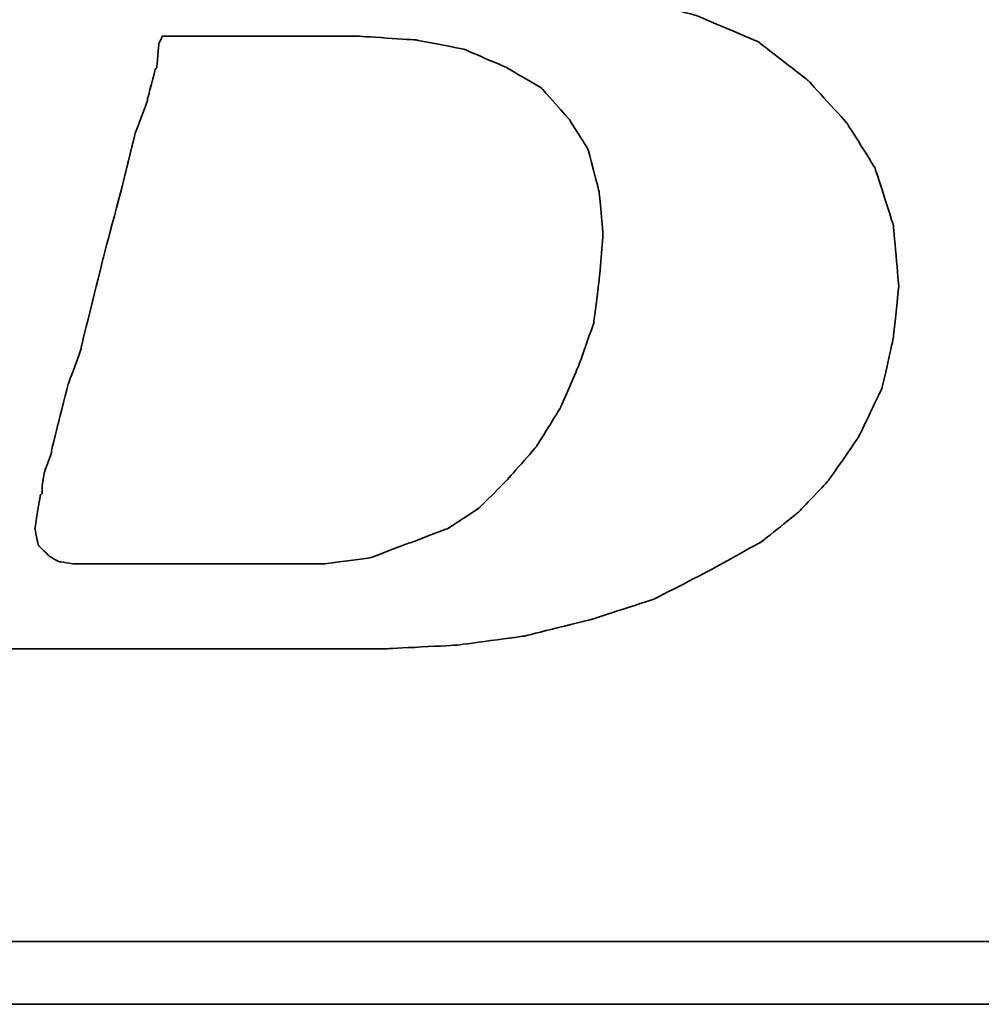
# Model space of a CAD drawing. Header units: millimetres. Extents: x 920 to 1158, y 73 to 164.
# Tile 28 of 50: x 1089.89 to 1091.47, y 95.73 to 97.34. Entities that reach past the tile are written whole.
import ezdxf

# ---------------------------------------------------------------- set-up
doc = ezdxf.new("R2010")
doc.units = ezdxf.units.MM
doc.header["$LTSCALE"] = 0.15
doc.layers.add('DIM', color=4, linetype='CONTINUOUS')
doc.layers.add('layer 1', color=7, linetype='CONTINUOUS')

# ---------------------------------------------------------------- blocks, each defined once
blk = doc.blocks.new('TBI MOTION logo(完整正式版)')
at = {"layer": 'layer 1', "color": 22, "lineweight": 35}
for points, knots in [([(-64.65375, -6.86375), (-64.65375, -6.86375), (-64.84375, -7.29625), (-64.84375, -7.29625), (-64.84375, -7.29625), (-64.84375, -7.29625), (-64.86875, -7.34375), (-64.86875, -7.34375), (-64.86875, -7.34375), (-64.86875, -7.34375), (-64.86875, -7.36875), (-64.86875, -7.36875), (-64.86875, -7.36875), (-64.86875, -7.36875), (-65.15375, -7.65375), (-65.15375, -7.65375), (-65.15375, -7.65375), (-65.15375, -7.65375), (-65.17875, -7.65375), (-65.17875, -7.65375), (-65.17875, -7.65375), (-65.17875, -7.65375), (-65.20375, -7.67875), (-65.20375, -7.67875), (-65.20375, -7.67875), (-65.20375, -7.67875), (-65.58875, -7.87125), (-65.58875, -7.87125), (-65.58875, -7.87125), (-65.58875, -7.87125), (-65.63375, -7.87125), (-65.63375, -7.87125), (-65.63375, -7.87125), (-65.63375, -7.87125), (-65.65875, -7.89375), (-65.65875, -7.89375), (-65.65875, -7.89375), (-65.65875, -7.89375), (-66.09375, -7.94375), (-66.09375, -7.94375), (-66.09375, -7.94375), (-66.09375, -7.94375), (-66.11375, -7.94375), (-66.11375, -7.94375), (-66.11375, -7.94375), (-66.11375, -7.94375), (-66.16375, -7.94375), (-66.16375, -7.94375), (-66.16375, -7.94375), (-66.16375, -7.94375), (-66.30875, -7.94375), (-66.30875, -7.94375), (-66.30875, -7.94375), (-66.30875, -7.94375), (-66.69375, -7.94375), (-66.69375, -7.94375), (-66.69375, -7.94375), (-66.69375, -7.94375), (-67.07375, -7.94375), (-67.07375, -7.94375), (-67.07375, -7.94375), (-67.07375, -7.94375), (-67.12375, -7.94375), (-67.12375, -7.94375), (-67.12375, -7.94375), (-67.12375, -7.94375), (-67.12375, -7.96625), (-67.12375, -7.96625), (-67.12375, -7.96625), (-67.12375, -7.96625), (-67.14875, -7.99125), (-67.14875, -7.99125), (-67.14875, -7.99125), (-67.14875, -7.99125), (-67.24375, -8.34875), (-67.24375, -8.34875), (-67.24375, -8.34875), (-67.24375, -8.34875), (-67.31375, -8.68625), (-67.31375, -8.68625), (-67.31375, -8.68625), (-67.31375, -8.68625), (-67.26875, -8.68625), (-67.26875, -8.68625), (-67.26875, -8.68625), (-67.26875, -8.68625), (-67.07375, -8.68625), (-67.07375, -8.68625), (-67.07375, -8.68625), (-67.07375, -8.68625), (-66.54875, -8.68625), (-66.54875, -8.68625), (-66.54875, -8.68625), (-66.54875, -8.68625), (-65.82625, -8.68625), (-65.82625, -8.68625), (-65.82625, -8.68625), (-65.82625, -8.68625), (-65.01375, -8.68625), (-65.01375, -8.68625), (-65.01375, -8.68625), (-65.01375, -8.68625), (-64.05375, -8.68625), (-64.05375, -8.68625), (-64.05375, -8.68625), (-64.05375, -8.68625), (-62.08375, -8.68625), (-62.08375, -8.68625), (-62.08375, -8.68625), (-62.08375, -8.68625), (-60.06875, -8.68625), (-60.06875, -8.68625), (-60.06875, -8.68625), (-60.06875, -8.68625), (-59.10875, -8.68625), (-59.10875, -8.68625), (-59.10875, -8.68625), (-59.10875, -8.68625), (-58.29375, -8.68625), (-58.29375, -8.68625), (-58.29375, -8.68625), (-58.29375, -8.68625), (-57.57375, -8.68625), (-57.57375, -8.68625), (-57.57375, -8.68625), (-57.57375, -8.68625), (-57.04875, -8.68625), (-57.04875, -8.68625), (-57.04875, -8.68625), (-57.04875, -8.68625), (-56.85375, -8.68625), (-56.85375, -8.68625), (-56.85375, -8.68625), (-56.85375, -8.68625), (-56.70875, -8.68625), (-56.70875, -8.68625), (-56.70875, -8.68625), (-56.70875, -8.68625), (-56.61375, -8.68625), (-56.61375, -8.68625), (-56.61375, -8.68625), (-56.61375, -8.68625), (-56.56875, -8.68625), (-56.56875, -8.68625), (-56.56875, -8.68625), (-56.56875, -8.68625), (-55.65375, -8.63875), (-55.65375, -8.63875), (-55.65375, -8.63875), (-55.65375, -8.63875), (-54.76875, -8.51875), (-54.76875, -8.51875), (-54.76875, -8.51875), (-54.76875, -8.51875), (-53.90375, -8.30375), (-53.90375, -8.30375), (-53.90375, -8.30375), (-53.90375, -8.30375), (-53.08875, -8.03875), (-53.08875, -8.03875), (-53.08875, -8.03875), (-53.08875, -8.03875), (-52.34375, -7.65375), (-52.34375, -7.65375), (-52.34375, -7.65375), (-52.34375, -7.65375), (-51.69875, -7.29625), (-51.69875, -7.29625), (-51.69875, -7.29625), (-51.69875, -7.29625), (-51.21875, -6.91125), (-51.21875, -6.91125), (-51.21875, -6.91125), (-51.21875, -6.91125), (-50.83375, -6.50375), (-50.83375, -6.50375), (-50.83375, -6.50375), (-50.83375, -6.50375), (-50.44875, -5.94875), (-50.44875, -5.94875), (-50.44875, -5.94875), (-50.44875, -5.94875), (-50.13875, -5.30375), (-50.13875, -5.30375), (-50.13875, -5.30375), (-50.13875, -5.30375), (-49.99375, -4.65375), (-49.99375, -4.65375), (-49.99375, -4.65375), (-49.99375, -4.65375), (-49.92375, -3.98375), (-49.92375, -3.98375), (-49.92375, -3.98375), (-49.92375, -3.98375), (-49.99375, -3.19374), (-49.99375, -3.19374), (-49.99375, -3.19374), (-49.99375, -3.19374), (-50.23374, -2.44874), (-50.23374, -2.44874), (-50.23374, -2.44874), (-50.23374, -2.44874), (-50.59375, -1.87374), (-50.59375, -1.87374), (-50.59375, -1.87374), (-50.59375, -1.87374), (-51.09875, -1.31874), (-51.09875, -1.31874), (-51.09875, -1.31874), (-51.09875, -1.31874), (-51.74375, -0.81875), (-51.74375, -0.81875), (-51.74375, -0.81875), (-51.74375, -0.81875), (-52.53875, -0.48125), (-52.53875, -0.48125), (-52.53875, -0.48125), (-52.53875, -0.48125), (-53.47375, -0.21875), (-53.47375, -0.21875), (-53.47375, -0.21875), (-53.47375, -0.21875), (-54.52875, -0.04874), (-54.52875, -0.04874), (-54.52875, -0.04874), (-54.52875, -0.04874), (-55.65375, 0.12125), (-55.65375, 0.12125), (-55.65375, 0.12125), (-55.65375, 0.12125), (-54.50375, 0.28624), (-54.50375, 0.28624), (-54.50375, 0.28624), (-54.50375, 0.28624), (-53.83375, 0.38124), (-53.83375, 0.38124), (-53.83375, 0.38124), (-53.83375, 0.38124), (-53.18375, 0.50125), (-53.18375, 0.50125), (-53.18375, 0.50125), (-53.18375, 0.50125), (-52.55875, 0.66874), (-52.55875, 0.66874), (-52.55875, 0.66874), (-52.55875, 0.66874), (-52.03375, 0.86124), (-52.03375, 0.86124), (-52.03375, 0.86124), (-52.03375, 0.86124), (-51.50374, 1.03124), (-51.50374, 1.03124), (-51.50374, 1.03124), (-51.50374, 1.03124), (-51.09875, 1.27125), (-51.09875, 1.27125), (-51.09875, 1.27125), (-51.09875, 1.27125), (-50.71375, 1.48624), (-50.71375, 1.48624), (-50.71375, 1.48624), (-50.71375, 1.48624), (-50.37625, 1.77625), (-50.37625, 1.77625), (-50.37625, 1.77625), (-50.37625, 1.77625), (-49.82375, 2.37625), (-49.82375, 2.37625), (-49.82375, 2.37625), (-49.82375, 2.37625), (-49.41875, 2.99625), (-49.41875, 2.99625), (-49.41875, 2.99625), (-49.41875, 2.99625), (-49.22375, 3.76625), (-49.22375, 3.76625), (-49.22375, 3.76625), (-49.22375, 3.76625), (-49.15375, 4.50874), (-49.15375, 4.50874), (-49.15375, 4.50874), (-49.15375, 4.50874), (-49.20375, 5.25125), (-49.20375, 5.25125), (-49.20375, 5.25125), (-49.20375, 5.25125), (-49.41875, 5.92625), (-49.41875, 5.92625), (-49.41875, 5.92625), (-49.41875, 5.92625), (-49.77875, 6.47625), (-49.77875, 6.47625), (-49.77875, 6.47625), (-49.77875, 6.47625), (-50.33125, 7.02624), (-50.33125, 7.02624), (-50.33125, 7.02624), (-50.33125, 7.02624), (-51.00125, 7.43625), (-51.00125, 7.43625), (-51.00125, 7.43625), (-51.00125, 7.43625), (-51.79375, 7.72625), (-51.79375, 7.72625), (-51.79375, 7.72625), (-51.79375, 7.72625), (-52.72875, 7.89124), (-52.72875, 7.89124), (-52.72875, 7.89124), (-52.72875, 7.89124), (-53.83375, 7.98625), (-53.83375, 7.98625), (-53.83375, 7.98625), (-53.83375, 7.98625), (-53.92875, 7.98625), (-53.92875, 7.98625), (-53.92875, 7.98625), (-53.92875, 7.98625), (-54.26375, 7.98625), (-54.26375, 7.98625), (-54.26375, 7.98625), (-54.26375, 7.98625), (-54.74375, 7.98625), (-54.74375, 7.98625), (-54.74375, 7.98625), (-54.74375, 7.98625), (-55.36875, 7.98625), (-55.36875, 7.98625), (-55.36875, 7.98625), (-55.36875, 7.98625), (-56.13375, 7.98625), (-56.13375, 7.98625), (-56.13375, 7.98625), (-56.13375, 7.98625), (-56.94875, 7.98625), (-56.94875, 7.98625), (-56.94875, 7.98625), (-56.94875, 7.98625), (-58.77625, 7.98625), (-58.77625, 7.98625), (-58.77625, 7.98625), (-58.77625, 7.98625), (-60.59875, 7.98625), (-60.59875, 7.98625), (-60.59875, 7.98625), (-60.59875, 7.98625), (-61.41375, 7.98625), (-61.41375, 7.98625), (-61.41375, 7.98625), (-61.41375, 7.98625), (-62.17875, 7.98625), (-62.17875, 7.98625), (-62.17875, 7.98625), (-62.17875, 7.98625), (-62.80375, 7.98625), (-62.80375, 7.98625), (-62.80375, 7.98625), (-62.80375, 7.98625), (-63.30625, 7.98625), (-63.30625, 7.98625), (-63.30625, 7.98625), (-63.30625, 7.98625), (-63.57375, 7.98625), (-63.57375, 7.98625), (-63.57375, 7.98625), (-63.57375, 7.98625), (-63.57375, 7.96375), (-63.57375, 7.96375), (-63.57375, 7.96375), (-63.57375, 7.96375), (-63.59875, 7.94125), (-63.59875, 7.94125), (-63.59875, 7.94125), (-63.59875, 7.94125), (-63.69375, 7.55625), (-63.69375, 7.55625), (-63.69375, 7.55625), (-63.69375, 7.55625), (-63.76375, 7.24624), (-63.76375, 7.24624), (-63.76375, 7.24624), (-63.76375, 7.24624), (-63.23875, 7.24624), (-63.23875, 7.24624), (-63.23875, 7.24624), (-63.23875, 7.24624), (-62.75875, 7.24624), (-62.75875, 7.24624), (-62.75875, 7.24624), (-62.75875, 7.24624), (-62.61125, 7.24624), (-62.61125, 7.24624), (-62.61125, 7.24624), (-62.61125, 7.24624), (-62.56625, 7.24624), (-62.56625, 7.24624), (-62.56625, 7.24624), (-62.56625, 7.24624), (-62.22875, 7.24624), (-62.22875, 7.24624), (-62.22875, 7.24624), (-62.22875, 7.24624), (-62.20375, 7.24624), (-62.20375, 7.24624), (-62.20375, 7.24624), (-62.20375, 7.24624), (-62.17875, 7.21875), (-62.17875, 7.21875), (-62.17875, 7.21875), (-62.17875, 7.21875), (-61.96375, 7.17125), (-61.96375, 7.17125), (-61.96375, 7.17125), (-61.96375, 7.17125), (-61.72375, 7.12624), (-61.72375, 7.12624), (-61.72375, 7.12624), (-61.72375, 7.12624), (-61.70375, 7.12624), (-61.70375, 7.12624), (-61.70375, 7.12624), (-61.70375, 7.12624), (-61.55875, 7.07624), (-61.55875, 7.07624), (-61.55875, 7.07624), (-61.55875, 7.07624), (-61.50875, 7.07624), (-61.50875, 7.07624), (-61.50875, 7.07624), (-61.50875, 7.07624), (-61.48375, 7.02624), (-61.48375, 7.02624), (-61.48375, 7.02624), (-61.48375, 7.02624), (-61.31875, 6.83375), (-61.31875, 6.83375), (-61.31875, 6.83375), (-61.31875, 6.83375), (-61.29375, 6.81125), (-61.29375, 6.81125), (-61.29375, 6.81125), (-61.29375, 6.81125), (-61.29375, 6.78625), (-61.29375, 6.78625), (-61.29375, 6.78625), (-61.29375, 6.78625), (-61.19875, 6.50124), (-61.19875, 6.50124), (-61.19875, 6.50124), (-61.19875, 6.50124), (-61.17375, 6.45124), (-61.17375, 6.45124), (-61.17375, 6.45124), (-61.17375, 6.45124), (-61.19875, 6.40625), (-61.19875, 6.40625), (-61.19875, 6.40625), (-61.19875, 6.40625), (-61.26875, 5.99624), (-61.26875, 5.99624), (-61.26875, 5.99624), (-61.26875, 5.99624), (-61.26875, 5.85125), (-61.26875, 5.85125), (-61.26875, 5.85125), (-61.26875, 5.85125), (-61.26875, 5.82625), (-61.26875, 5.82625), (-61.26875, 5.82625), (-61.26875, 5.82625), (-61.29375, 5.80625), (-61.29375, 5.80625), (-61.29375, 5.80625), (-61.29375, 5.80625), (-61.34125, 5.66125), (-61.34125, 5.66125), (-61.34125, 5.66125), (-61.34125, 5.66125), (-61.41375, 5.44625), (-61.41375, 5.44625), (-61.41375, 5.44625), (-61.41375, 5.44625), (-61.48375, 5.15625), (-61.48375, 5.15625), (-61.48375, 5.15625), (-61.48375, 5.15625), (-61.58375, 4.82124), (-61.58375, 4.82124), (-61.58375, 4.82124), (-61.58375, 4.82124), (-61.79875, 4.00375), (-61.79875, 4.00375), (-61.79875, 4.00375), (-61.79875, 4.00375), (-62.05875, 2.99625), (-62.05875, 2.99625), (-62.05875, 2.99625), (-62.05875, 2.99625), (-62.34875, 1.91625), (-62.34875, 1.91625), (-62.34875, 1.91625), (-62.34875, 1.91625), (-62.97375, -0.41124), (-62.97375, -0.41124), (-62.97375, -0.41124), (-62.97375, -0.41124), (-63.59875, -2.75875), (-63.59875, -2.75875), (-63.59875, -2.75875), (-63.59875, -2.75875), (-63.88375, -3.86374), (-63.88375, -3.86374), (-63.88375, -3.86374), (-63.88375, -3.86374), (-64.14875, -4.82374), (-64.14875, -4.82374), (-64.14875, -4.82374), (-64.14875, -4.82374), (-64.36375, -5.64125), (-64.36375, -5.64125), (-64.36375, -5.64125), (-64.36375, -5.64125), (-64.43625, -5.97625), (-64.43625, -5.97625), (-64.43625, -5.97625), (-64.43625, -5.97625), (-64.50875, -6.28625), (-64.50875, -6.28625), (-64.50875, -6.28625), (-64.50875, -6.28625), (-64.50875, -6.30875), (-64.50875, -6.30875), (-64.50875, -6.30875), (-64.50875, -6.30875), (-64.57875, -6.50375), (-64.57875, -6.50375), (-64.57875, -6.50375), (-64.57875, -6.50375), (-64.62875, -6.69625), (-64.62875, -6.69625), (-64.62875, -6.69625), (-64.62875, -6.69625), (-64.62875, -6.76875), (-64.62875, -6.76875), (-64.62875, -6.76875), (-64.62875, -6.76875), (-64.62875, -6.81375), (-64.62875, -6.81375), (-64.62875, -6.81375), (-64.62875, -6.81375), (-64.62875, -6.83875), (-64.62875, -6.83875), (-64.62875, -6.83875), (-64.62875, -6.83875), (-64.65375, -6.86375), (-64.65375, -6.86375)], [0, 0, 0, 0, 0.00719424, 0.00719424, 0.00719424, 0.00719425, 0.01438849, 0.01438849, 0.01438849, 0.0143885, 0.02158273, 0.02158273, 0.02158273, 0.02158274, 0.02877698, 0.02877698, 0.02877698, 0.02877699, 0.03597122, 0.03597122, 0.03597122, 0.03597123, 0.04316547, 0.04316547, 0.04316547, 0.04316548, 0.05035971, 0.05035971, 0.05035971, 0.05035972, 0.05755396, 0.05755396, 0.05755396, 0.05755397, 0.0647482, 0.0647482, 0.0647482, 0.06474821, 0.07194245, 0.07194245, 0.07194245, 0.07194246, 0.07913669, 0.07913669, 0.07913669, 0.0791367, 0.08633094, 0.08633094, 0.08633094, 0.08633095, 0.09352518, 0.09352518, 0.09352518, 0.09352519, 0.10071942, 0.10071942, 0.10071942, 0.10071943, 0.10791367, 0.10791367, 0.10791367, 0.10791368, 0.11510791, 0.11510791, 0.11510791, 0.11510792, 0.12230216, 0.12230216, 0.12230216, 0.12230217, 0.1294964, 0.1294964, 0.1294964, 0.12949641, 0.13669065, 0.13669065, 0.13669065, 0.13669066, 0.14388489, 0.14388489, 0.14388489, 0.1438849, 0.15107914, 0.15107914, 0.15107914, 0.15107915, 0.15827338, 0.15827338, 0.15827338, 0.15827339, 0.16546763, 0.16546763, 0.16546763, 0.16546764, 0.17266187, 0.17266187, 0.17266187, 0.17266188, 0.17985612, 0.17985612, 0.17985612, 0.17985613, 0.18705036, 0.18705036, 0.18705036, 0.18705037, 0.1942446, 0.1942446, 0.1942446, 0.19424461, 0.20143885, 0.20143885, 0.20143885, 0.20143886, 0.20863309, 0.20863309, 0.20863309, 0.2086331, 0.21582734, 0.21582734, 0.21582734, 0.21582735, 0.22302158, 0.22302158, 0.22302158, 0.22302159, 0.23021583, 0.23021583, 0.23021583, 0.23021584, 0.23741007, 0.23741007, 0.23741007, 0.23741008, 0.24460432, 0.24460432, 0.24460432, 0.24460433, 0.25179856, 0.25179856, 0.25179856, 0.25179857, 0.25899281, 0.25899281, 0.25899281, 0.25899282, 0.26618705, 0.26618705, 0.26618705, 0.26618706, 0.27338129, 0.27338129, 0.27338129, 0.2733813, 0.28057554, 0.28057554, 0.28057554, 0.28057555, 0.28776978, 0.28776978, 0.28776978, 0.28776979, 0.29496403, 0.29496403, 0.29496403, 0.29496404, 0.30215827, 0.30215827, 0.30215827, 0.30215828, 0.30935252, 0.30935252, 0.30935252, 0.30935253, 0.31654676, 0.31654676, 0.31654676, 0.31654677, 0.32374101, 0.32374101, 0.32374101, 0.32374102, 0.33093525, 0.33093525, 0.33093525, 0.33093526, 0.3381295, 0.3381295, 0.3381295, 0.33812951, 0.34532374, 0.34532374, 0.34532374, 0.34532375, 0.35251799, 0.35251799, 0.35251799, 0.352518, 0.35971223, 0.35971223, 0.35971223, 0.35971224, 0.36690647, 0.36690647, 0.36690647, 0.36690648, 0.37410072, 0.37410072, 0.37410072, 0.37410073, 0.38129496, 0.38129496, 0.38129496, 0.38129497, 0.38848921, 0.38848921, 0.38848921, 0.38848922, 0.39568345, 0.39568345, 0.39568345, 0.39568346, 0.4028777, 0.4028777, 0.4028777, 0.40287771, 0.41007194, 0.41007194, 0.41007194, 0.41007195, 0.41726619, 0.41726619, 0.41726619, 0.4172662, 0.42446043, 0.42446043, 0.42446043, 0.42446044, 0.43165468, 0.43165468, 0.43165468, 0.43165469, 0.43884892, 0.43884892, 0.43884892, 0.43884893, 0.44604317, 0.44604317, 0.44604317, 0.44604318, 0.45323741, 0.45323741, 0.45323741, 0.45323742, 0.46043165, 0.46043165, 0.46043165, 0.46043166, 0.4676259, 0.4676259, 0.4676259, 0.46762591, 0.47482014, 0.47482014, 0.47482014, 0.47482015, 0.48201439, 0.48201439, 0.48201439, 0.4820144, 0.48920863, 0.48920863, 0.48920863, 0.48920864, 0.49640288, 0.49640288, 0.49640288, 0.49640289, 0.50359712, 0.50359712, 0.50359712, 0.50359713, 0.51079137, 0.51079137, 0.51079137, 0.51079138, 0.51798561, 0.51798561, 0.51798561, 0.51798562, 0.52517986, 0.52517986, 0.52517986, 0.52517987, 0.5323741, 0.5323741, 0.5323741, 0.53237411, 0.53956835, 0.53956835, 0.53956835, 0.53956836, 0.54676259, 0.54676259, 0.54676259, 0.5467626, 0.55395683, 0.55395683, 0.55395683, 0.55395684, 0.56115108, 0.56115108, 0.56115108, 0.56115109, 0.56834532, 0.56834532, 0.56834532, 0.56834533, 0.57553957, 0.57553957, 0.57553957, 0.57553958, 0.58273381, 0.58273381, 0.58273381, 0.58273382, 0.58992806, 0.58992806, 0.58992806, 0.58992807, 0.5971223, 0.5971223, 0.5971223, 0.59712231, 0.60431655, 0.60431655, 0.60431655, 0.60431656, 0.61151079, 0.61151079, 0.61151079, 0.6115108, 0.61870504, 0.61870504, 0.61870504, 0.61870505, 0.62589928, 0.62589928, 0.62589928, 0.62589929, 0.63309353, 0.63309353, 0.63309353, 0.63309354, 0.64028777, 0.64028777, 0.64028777, 0.64028778, 0.64748201, 0.64748201, 0.64748201, 0.64748202, 0.65467626, 0.65467626, 0.65467626, 0.65467627, 0.6618705, 0.6618705, 0.6618705, 0.66187051, 0.66906475, 0.66906475, 0.66906475, 0.66906476, 0.67625899, 0.67625899, 0.67625899, 0.676259, 0.68345324, 0.68345324, 0.68345324, 0.68345325, 0.69064748, 0.69064748, 0.69064748, 0.69064749, 0.69784173, 0.69784173, 0.69784173, 0.69784174, 0.70503597, 0.70503597, 0.70503597, 0.70503598, 0.71223022, 0.71223022, 0.71223022, 0.71223023, 0.71942446, 0.71942446, 0.71942446, 0.71942447, 0.72661871, 0.72661871, 0.72661871, 0.72661872, 0.73381295, 0.73381295, 0.73381295, 0.73381296, 0.74100719, 0.74100719, 0.74100719, 0.7410072, 0.74820144, 0.74820144, 0.74820144, 0.74820145, 0.75539568, 0.75539568, 0.75539568, 0.75539569, 0.76258993, 0.76258993, 0.76258993, 0.76258994, 0.76978417, 0.76978417, 0.76978417, 0.76978418, 0.77697842, 0.77697842, 0.77697842, 0.77697843, 0.78417266, 0.78417266, 0.78417266, 0.78417267, 0.79136691, 0.79136691, 0.79136691, 0.79136692, 0.79856115, 0.79856115, 0.79856115, 0.79856116, 0.8057554, 0.8057554, 0.8057554, 0.80575541, 0.81294964, 0.81294964, 0.81294964, 0.81294965, 0.82014388, 0.82014388, 0.82014388, 0.82014389, 0.82733813, 0.82733813, 0.82733813, 0.82733814, 0.83453237, 0.83453237, 0.83453237, 0.83453238, 0.84172662, 0.84172662, 0.84172662, 0.84172663, 0.84892086, 0.84892086, 0.84892086, 0.84892087, 0.85611511, 0.85611511, 0.85611511, 0.85611512, 0.86330935, 0.86330935, 0.86330935, 0.86330936, 0.8705036, 0.8705036, 0.8705036, 0.87050361, 0.87769784, 0.87769784, 0.87769784, 0.87769785, 0.88489209, 0.88489209, 0.88489209, 0.8848921, 0.89208633, 0.89208633, 0.89208633, 0.89208634, 0.89928058, 0.89928058, 0.89928058, 0.89928059, 0.90647482, 0.90647482, 0.90647482, 0.90647483, 0.91366906, 0.91366906, 0.91366906, 0.91366907, 0.92086331, 0.92086331, 0.92086331, 0.92086332, 0.92805755, 0.92805755, 0.92805755, 0.92805756, 0.9352518, 0.9352518, 0.9352518, 0.93525181, 0.94244604, 0.94244604, 0.94244604, 0.94244605, 0.94964029, 0.94964029, 0.94964029, 0.9496403, 0.95683453, 0.95683453, 0.95683453, 0.95683454, 0.96402878, 0.96402878, 0.96402878, 0.96402879, 0.97122302, 0.97122302, 0.97122302, 0.97122303, 0.97841727, 0.97841727, 0.97841727, 0.97841728, 0.98561151, 0.98561151, 0.98561151, 0.98561152, 0.99280576, 0.99280576, 0.99280576, 0.99280577, 1, 1, 1, 1]), ([(-61.03125, -6.57375), (-61.03125, -6.57375), (-61.03125, -6.67125), (-61.03125, -6.67125), (-61.03125, -6.67125), (-61.03125, -6.67125), (-61.05375, -6.69625), (-61.05375, -6.69625), (-61.05375, -6.69625), (-61.05375, -6.69625), (-61.12375, -7.12875), (-61.12375, -7.12875), (-61.12375, -7.12875), (-61.12375, -7.12875), (-61.07875, -7.34375), (-61.07875, -7.34375), (-61.07875, -7.34375), (-61.07875, -7.34375), (-60.93375, -7.48875), (-60.93375, -7.48875), (-60.93375, -7.48875), (-60.93375, -7.48875), (-60.81375, -7.55625), (-60.81375, -7.55625), (-60.81375, -7.55625), (-60.81375, -7.55625), (-60.62375, -7.58375), (-60.62375, -7.58375), (-60.62375, -7.58375), (-60.62375, -7.58375), (-60.30875, -7.58375), (-60.30875, -7.58375), (-60.30875, -7.58375), (-60.30875, -7.58375), (-59.97375, -7.58375), (-59.97375, -7.58375), (-59.97375, -7.58375), (-59.97375, -7.58375), (-59.87875, -7.58375), (-59.87875, -7.58375), (-59.87875, -7.58375), (-59.87875, -7.58375), (-59.63625, -7.58375), (-59.63625, -7.58375), (-59.63625, -7.58375), (-59.63625, -7.58375), (-58.96875, -7.58375), (-58.96875, -7.58375), (-58.96875, -7.58375), (-58.96875, -7.58375), (-58.29375, -7.58375), (-58.29375, -7.58375), (-58.29375, -7.58375), (-58.29375, -7.58375), (-58.05375, -7.58375), (-58.05375, -7.58375), (-58.05375, -7.58375), (-58.05375, -7.58375), (-57.98375, -7.58375), (-57.98375, -7.58375), (-57.98375, -7.58375), (-57.98375, -7.58375), (-57.35875, -7.58375), (-57.35875, -7.58375), (-57.35875, -7.58375), (-57.35875, -7.58375), (-56.78375, -7.50875), (-56.78375, -7.50875), (-56.78375, -7.50875), (-56.78375, -7.50875), (-56.27875, -7.31875), (-56.27875, -7.31875), (-56.27875, -7.31875), (-56.27875, -7.31875), (-55.77375, -7.12875), (-55.77375, -7.12875), (-55.77375, -7.12875), (-55.77375, -7.12875), (-55.36875, -6.86375), (-55.36875, -6.86375), (-55.36875, -6.86375), (-55.36875, -6.86375), (-55.00875, -6.50375), (-55.00875, -6.50375), (-55.00875, -6.50375), (-55.00875, -6.50375), (-54.62375, -6.06875), (-54.62375, -6.06875), (-54.62375, -6.06875), (-54.62375, -6.06875), (-54.31375, -5.56875), (-54.31375, -5.56875), (-54.31375, -5.56875), (-54.31375, -5.56875), (-54.07375, -5.01625), (-54.07375, -5.01625), (-54.07375, -5.01625), (-54.07375, -5.01625), (-53.87875, -4.46374), (-53.87875, -4.46374), (-53.87875, -4.46374), (-53.87875, -4.46374), (-53.80875, -3.91375), (-53.80875, -3.91375), (-53.80875, -3.91375), (-53.80875, -3.91375), (-53.75875, -3.31375), (-53.75875, -3.31375), (-53.75875, -3.31375), (-53.75875, -3.31375), (-53.80875, -2.75875), (-53.80875, -2.75875), (-53.80875, -2.75875), (-53.80875, -2.75875), (-53.95375, -2.20875), (-53.95375, -2.20875), (-53.95375, -2.20875), (-53.95375, -2.20875), (-54.19375, -1.82625), (-54.19375, -1.82625), (-54.19375, -1.82625), (-54.19375, -1.82625), (-54.55375, -1.41875), (-54.55375, -1.41875), (-54.55375, -1.41875), (-54.55375, -1.41875), (-55.00875, -1.15125), (-55.00875, -1.15125), (-55.00875, -1.15125), (-55.00875, -1.15125), (-55.56125, -0.91375), (-55.56125, -0.91375), (-55.56125, -0.91375), (-55.56125, -0.91375), (-56.18125, -0.79375), (-56.18125, -0.79375), (-56.18125, -0.79375), (-56.18125, -0.79375), (-56.94875, -0.74374), (-56.94875, -0.74374), (-56.94875, -0.74374), (-56.94875, -0.74374), (-56.99875, -0.74374), (-56.99875, -0.74374), (-56.99875, -0.74374), (-56.99875, -0.74374), (-57.09375, -0.74374), (-57.09375, -0.74374), (-57.09375, -0.74374), (-57.09375, -0.74374), (-57.38375, -0.74374), (-57.38375, -0.74374), (-57.38375, -0.74374), (-57.38375, -0.74374), (-57.76875, -0.74374), (-57.76875, -0.74374), (-57.76875, -0.74374), (-57.76875, -0.74374), (-58.24625, -0.74374), (-58.24625, -0.74374), (-58.24625, -0.74374), (-58.24625, -0.74374), (-58.72875, -0.74374), (-58.72875, -0.74374), (-58.72875, -0.74374), (-58.72875, -0.74374), (-59.20875, -0.74374), (-59.20875, -0.74374), (-59.20875, -0.74374), (-59.20875, -0.74374), (-59.46875, -0.74374), (-59.46875, -0.74374), (-59.46875, -0.74374), (-59.46875, -0.74374), (-59.51625, -0.83875), (-59.51625, -0.83875), (-59.51625, -0.83875), (-59.51625, -0.83875), (-59.54375, -1.15125), (-59.54375, -1.15125), (-59.54375, -1.15125), (-59.54375, -1.15125), (-59.56375, -1.17874), (-59.56375, -1.17874), (-59.56375, -1.17874), (-59.56375, -1.17874), (-59.66375, -1.55875), (-59.66375, -1.55875), (-59.66375, -1.55875), (-59.66375, -1.55875), (-59.66375, -1.58375), (-59.66375, -1.58375), (-59.66375, -1.58375), (-59.66375, -1.58375), (-59.82875, -2.01874), (-59.82875, -2.01874), (-59.82875, -2.01874), (-59.82875, -2.01874), (-59.94875, -2.52125), (-59.94875, -2.52125), (-59.94875, -2.52125), (-59.94875, -2.52125), (-60.23875, -3.62375), (-60.23875, -3.62375), (-60.23875, -3.62375), (-60.23875, -3.62375), (-60.52375, -4.77624), (-60.52375, -4.77624), (-60.52375, -4.77624), (-60.52375, -4.77624), (-60.52375, -4.79874), (-60.52375, -4.79874), (-60.52375, -4.79874), (-60.52375, -4.79874), (-60.69125, -5.25375), (-60.69125, -5.25375), (-60.69125, -5.25375), (-60.69125, -5.25375), (-60.81375, -5.73625), (-60.81375, -5.73625), (-60.81375, -5.73625), (-60.81375, -5.73625), (-60.90875, -6.11875), (-60.90875, -6.11875), (-60.90875, -6.11875), (-60.90875, -6.11875), (-60.90875, -6.14375), (-60.90875, -6.14375), (-60.90875, -6.14375), (-60.90875, -6.14375), (-61.00375, -6.40875), (-61.00375, -6.40875), (-61.00375, -6.40875), (-61.00375, -6.40875), (-61.03125, -6.57375), (-61.03125, -6.57375)], [0, 0, 0, 0, 0.01694915, 0.01694915, 0.01694915, 0.01694916, 0.03389831, 0.03389831, 0.03389831, 0.03389832, 0.05084746, 0.05084746, 0.05084746, 0.05084747, 0.06779661, 0.06779661, 0.06779661, 0.06779662, 0.08474576, 0.08474576, 0.08474576, 0.08474577, 0.10169492, 0.10169492, 0.10169492, 0.10169493, 0.11864407, 0.11864407, 0.11864407, 0.11864408, 0.13559322, 0.13559322, 0.13559322, 0.13559323, 0.15254237, 0.15254237, 0.15254237, 0.15254238, 0.16949153, 0.16949153, 0.16949153, 0.16949154, 0.18644068, 0.18644068, 0.18644068, 0.18644069, 0.20338983, 0.20338983, 0.20338983, 0.20338984, 0.22033898, 0.22033898, 0.22033898, 0.22033899, 0.23728814, 0.23728814, 0.23728814, 0.23728815, 0.25423729, 0.25423729, 0.25423729, 0.2542373, 0.27118644, 0.27118644, 0.27118644, 0.27118645, 0.28813559, 0.28813559, 0.28813559, 0.2881356, 0.30508475, 0.30508475, 0.30508475, 0.30508476, 0.3220339, 0.3220339, 0.3220339, 0.32203391, 0.33898305, 0.33898305, 0.33898305, 0.33898306, 0.3559322, 0.3559322, 0.3559322, 0.35593221, 0.37288136, 0.37288136, 0.37288136, 0.37288137, 0.38983051, 0.38983051, 0.38983051, 0.38983052, 0.40677966, 0.40677966, 0.40677966, 0.40677967, 0.42372881, 0.42372881, 0.42372881, 0.42372882, 0.44067797, 0.44067797, 0.44067797, 0.44067798, 0.45762712, 0.45762712, 0.45762712, 0.45762713, 0.47457627, 0.47457627, 0.47457627, 0.47457628, 0.49152542, 0.49152542, 0.49152542, 0.49152543, 0.50847458, 0.50847458, 0.50847458, 0.50847459, 0.52542373, 0.52542373, 0.52542373, 0.52542374, 0.54237288, 0.54237288, 0.54237288, 0.54237289, 0.55932203, 0.55932203, 0.55932203, 0.55932204, 0.57627119, 0.57627119, 0.57627119, 0.5762712, 0.59322034, 0.59322034, 0.59322034, 0.59322035, 0.61016949, 0.61016949, 0.61016949, 0.6101695, 0.62711864, 0.62711864, 0.62711864, 0.62711865, 0.6440678, 0.6440678, 0.6440678, 0.64406781, 0.66101695, 0.66101695, 0.66101695, 0.66101696, 0.6779661, 0.6779661, 0.6779661, 0.67796611, 0.69491525, 0.69491525, 0.69491525, 0.69491526, 0.71186441, 0.71186441, 0.71186441, 0.71186442, 0.72881356, 0.72881356, 0.72881356, 0.72881357, 0.74576271, 0.74576271, 0.74576271, 0.74576272, 0.76271186, 0.76271186, 0.76271186, 0.76271187, 0.77966102, 0.77966102, 0.77966102, 0.77966103, 0.79661017, 0.79661017, 0.79661017, 0.79661018, 0.81355932, 0.81355932, 0.81355932, 0.81355933, 0.83050847, 0.83050847, 0.83050847, 0.83050848, 0.84745763, 0.84745763, 0.84745763, 0.84745764, 0.86440678, 0.86440678, 0.86440678, 0.86440679, 0.88135593, 0.88135593, 0.88135593, 0.88135594, 0.89830508, 0.89830508, 0.89830508, 0.89830509, 0.91525424, 0.91525424, 0.91525424, 0.91525425, 0.93220339, 0.93220339, 0.93220339, 0.9322034, 0.94915254, 0.94915254, 0.94915254, 0.94915255, 0.96610169, 0.96610169, 0.96610169, 0.9661017, 0.98305085, 0.98305085, 0.98305085, 0.98305086, 1, 1, 1, 1]), ([(75.90875, -9.47875), (75.90875, -9.47875), (75.90875, -12.28625), (75.90875, -12.28625), (75.90875, -12.28625), (75.90875, -12.28625), (75.90875, -12.47875), (75.90875, -12.47875), (75.90875, -12.47875), (75.90875, -12.47875), (75.71625, -12.47875), (75.71625, -12.47875), (75.71625, -12.47875), (75.71625, -12.47875), (-88.32875, -12.47875), (-88.32875, -12.47875), (-88.32875, -12.47875), (-88.32875, -12.47875), (-88.32875, -13.29375), (-88.32875, -13.29375), (-88.32875, -13.29375), (-88.32875, -13.29375), (82.89125, -13.29375), (82.89125, -13.29375), (82.89125, -13.29375), (82.89125, -13.29375), (75.90875, -9.47875), (75.90875, -9.47875)], [0, 0, 0, 0, 0.14285714, 0.14285714, 0.14285714, 0.14285715, 0.28571429, 0.28571429, 0.28571429, 0.2857143, 0.42857143, 0.42857143, 0.42857143, 0.42857144, 0.57142857, 0.57142857, 0.57142857, 0.57142858, 0.71428571, 0.71428571, 0.71428571, 0.71428572, 0.85714286, 0.85714286, 0.85714286, 0.85714287, 1, 1, 1, 1])]:
    blk.add_open_spline(points, degree=3, knots=knots, dxfattribs=at)

msp = doc.modelspace()

# ---------------------------------------------------------------- block references
at = {"layer": 'DIM', "color": 7, "xscale": 0.1265115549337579, "yscale": 0.1265115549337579, "zscale": 0.1265115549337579}
msp.add_blockref('TBI MOTION logo(完整正式版)', (1097.6504, 97.4094), dxfattribs=at)

doc.saveas('drawing.dxf')
